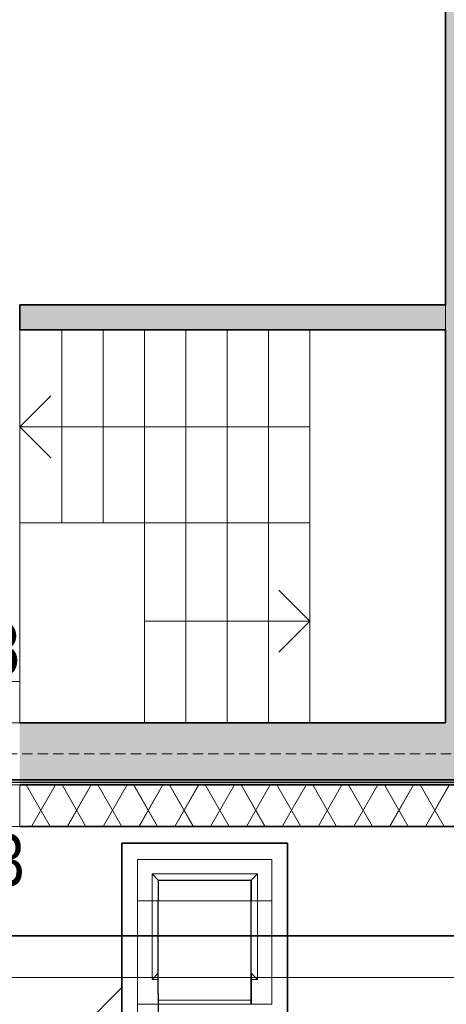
# Model space of a CAD drawing. Header units: millimetres. Extents: x -148444 to 51443, y -4810 to 453290.
# Tile 126 of 256: x 25428 to 27492, y 9247 to 14005. Entities that reach past the tile are written whole.
import ezdxf

# ---------------------------------------------------------------- set-up
doc = ezdxf.new("R2010")
doc.units = ezdxf.units.MM
for name, pattern in [('DASHDOTX2', [2, 1, -0.5, 0, -0.5]), ('DASHED', [0.75, 0.5, -0.25]), ('Wipeout_Contour', [1000, 0, -1000])]:
    doc.linetypes.add(name, pattern=pattern)
for name, color, linetype in [('!!! CCTV -opis', 1, 'Continuous'), ('#IS_wentylacja_opisy_bud', 8, 'Continuous'), ('#Przebicia', 8, 'Continuous'), ('- A - ocieplenie', 8, 'Continuous'), ('2D - Ogólne', 8, 'Continuous'), ('FLUID-W1', 8, 'Continuous'), ('FLUID-W1-INS', 8, 'Continuous'), ('Konstrukcja - Dach', 8, 'Continuous'), ('Konstrukcja - Siatka mod', 8, 'Continuous'), ('Konstrukcja - Stropy', 8, 'Continuous'), ('Konstrukcja - Ściany działowe', 8, 'Continuous'), ('Konstrukcja - Ściany zewnętrzne', 8, 'Continuous'), ('Okna Archicada', 8, 'Continuous')]:
    doc.layers.add(name, color=color, linetype=linetype)
doc.layers.add('!!!SSWiN-opis', color=6, linetype='DASHDOTX2', lineweight=18)
doc.styles.add('GENERATED_STYLE_1', font='ARIALN.TTF')
doc.styles.add('STYL_AUTOMATYCZNY_15', font='arial.ttf', dxfattribs={"width": 0.7})

msp = doc.modelspace()

# ---------------------------------------------------------------- hatches: boundary and pattern name
at = {"layer": '- A - ocieplenie', "linetype": 'Continuous', "lineweight": 13}
h = msp.add_hatch(dxfattribs=at)
h.set_pattern_fill('Izolacja_miękka_0007', color=8, style=0, pattern_type=2)
h.set_pattern_definition([(60, (-220940.59, 291884.62), (-129.90381, 75), []), (120, (-220940.59, 291884.62), (129.90381, 75), [])])
h.paths.add_polyline_path([(25428.2, 10106.9), (27788, 10106.9), (27788, 10306.9), (25428.2, 10306.9)])
at = {"layer": '- A - ocieplenie', "linetype": 'Continuous', "lineweight": 13, "ltscale": 100}
h = msp.add_hatch(dxfattribs=at)
h.set_pattern_fill('Izolacja_miękka_0007_0007', color=8, style=0, pattern_type=2)
h.set_pattern_definition([(60, (-220940.28, 291884.62), (-129.90381, 75), []), (120, (-220940.28, 291884.62), (129.90381, 75), [])])
h.paths.add_polyline_path([(25428.5, 10106.9), (27788.3, 10106.9), (27788.3, 10306.9), (25428.5, 10306.9)])
at = {"layer": 'Konstrukcja - Ściany działowe', "linetype": 'Continuous', "lineweight": 13}
msp.add_hatch(color=8, dxfattribs=at).paths.add_polyline_path([(25428.2, 12626.9), (25428.2, 12506.9), (27488, 12506.9), (27488, 12626.9)])
at = {"layer": 'Konstrukcja - Ściany zewnętrzne', "linetype": 'Continuous', "lineweight": 13}
for points in [[(27488, 15556.9), (27488, 10606.9), (27788, 10606.9), (27788, 15556.9)], [(27788, 10606.9), (25428.2, 10606.9), (25428.2, 10306.9), (27788, 10306.9)]]:
    msp.add_hatch(color=8, dxfattribs=at).paths.add_polyline_path(points)

# ---------------------------------------------------------------- linework, layer by layer
at = {"layer": '#Przebicia', "color": 8, "linetype": 'Continuous', "lineweight": 13, "ltscale": 100}
for p, q in [((25428.2, 12037.2), (25578.2, 12187.2)), ((26832, 12037.2), (25428.2, 12037.2)), ((25428.2, 12037.2), (25578.2, 11887.2)), ((26832, 11098.6), (26682, 11248.6)), ((26032, 11098.6), (26832, 11098.6)), ((26832, 11098.6), (26682, 10948.6))]:
    msp.add_line(p, q, dxfattribs=at)
at = {"layer": '#Przebicia', "color": 8, "linetype": 'Continuous', "lineweight": 35, "ltscale": 100}
msp.add_line((23983.9, 9577), (27788, 9577), dxfattribs=at)
at = {"layer": '#Przebicia', "color": 8, "linetype": 'Continuous', "lineweight": 13, "ltscale": 100, "flags": 128}
for points in [[(25832, 12506.9), (25632, 12506.9), (25632, 11573.9), (25832, 11573.9)], [(26032, 12506.9), (25832, 12506.9), (25832, 11573.9), (26032, 11573.9)], [(26232, 12506.9), (26032, 12506.9), (26032, 11573.9), (26232, 11573.9)], [(26432, 12506.9), (26232, 12506.9), (26232, 11573.9), (26432, 11573.9)], [(26632, 12506.9), (26432, 12506.9), (26432, 11573.9), (26632, 11573.9)], [(26832, 12506.9), (26632, 12506.9), (26632, 11573.9), (26832, 11573.9)], [(26232, 11573.9), (26032, 11573.9), (26032, 10606.9), (26232, 10606.9)], [(26432, 11573.9), (26232, 11573.9), (26232, 10606.9), (26432, 10606.9)], [(26832, 11573.9), (26632, 11573.9), (26632, 10606.9), (26832, 10606.9)]]:
    msp.add_lwpolyline(points, close=True, dxfattribs=at)
at = {"layer": '- A - ocieplenie', "color": 8, "linetype": 'Continuous', "lineweight": 13, "ltscale": 100}
for p, q in [((25428.5, 10256.9), (25428.5, 10306.9)), ((25428.5, 10106.9), (25428.5, 10256.9))]:
    msp.add_line(p, q, dxfattribs=at)
at = {"layer": '- A - ocieplenie', "color": 8, "linetype": 'Continuous', "lineweight": 35, "ltscale": 100, "flags": 128}
for points in [[(27788, 10306.9), (25428.2, 10306.9)], [(25428.2, 10106.9), (27988, 10106.9)]]:
    msp.add_lwpolyline(points, dxfattribs=at)
at = {"layer": '- A - ocieplenie', "color": 8, "linetype": 'Continuous', "lineweight": 13, "ltscale": 100, "flags": 128}
for points in [[(27788.3, 10306.9), (25428.5, 10306.9)], [(25428.5, 10106.9), (27988.3, 10106.9)]]:
    msp.add_lwpolyline(points, dxfattribs=at)
at = {"color": 8, "linetype": 'Continuous', "lineweight": 35, "ltscale": 100}
for p, q in [((25922.9, 10024.9), (25922.9, 8424.9)), ((25922.9, 10024.9), (26722.9, 10024.9)), ((25246, 8645.7), (25924.9, 9331.5))]:
    msp.add_line(p, q, dxfattribs=at)
at = {"color": 8, "linetype": 'Wipeout_Contour', "lineweight": 35, "ltscale": 100, "flags": 128}
msp.add_lwpolyline([(25428.2, 12506.9), (25428.2, 12626.9)], dxfattribs=at)
at = {"color": 8, "linetype": 'Continuous', "lineweight": 35, "ltscale": 100, "flags": 128}
msp.add_lwpolyline([(25428.2, 12506.9), (25428.2, 12626.9)], dxfattribs=at)
msp.add_lwpolyline([(25922.9, 8424.9), (26722.9, 8424.9), (26722.9, 10024.9), (25922.9, 10024.9)], close=True, dxfattribs=at)
at = {"layer": '2D - Ogólne', "color": 8, "linetype": 'Continuous', "lineweight": 13, "ltscale": 100, "flags": 128}
for points in [[(25632.3, 12506.9), (25428.5, 12506.9), (25428.5, 11573.9), (25632.3, 11573.9)], [(27488.3, 10606.9), (27488.3, 12506.9), (26832.3, 12506.9), (26832.3, 10606.9)], [(26632.3, 11573.9), (26432.3, 11573.9), (26432.3, 10606.9), (26632.3, 10606.9)], [(24588.5, 10806.9), (24588.5, 10606.9), (25428.5, 10606.9), (25428.5, 10806.9)]]:
    msp.add_lwpolyline(points, close=True, dxfattribs=at)
msp.add_lwpolyline([(25428.5, 11573.9), (25428.5, 10606.9)], dxfattribs=at)
at = {"layer": 'FLUID-W1', "color": 8, "linetype": 'Continuous', "lineweight": 18, "ltscale": 100}
for p, q in [((26068.2, 9876.9), (26068.2, 9366.9)), ((26068.2, 9876.9), (26068.2, 9876.9)), ((26068.2, 9876.9), (26578.2, 9876.9)), ((26068.2, 9366.9), (26068.2, 9876.9)), ((26578.2, 9876.9), (26578.2, 9366.9)), ((26548.2, 9396.9), (26548.2, 9846.9)), ((26548.2, 9846.9), (26548.2, 9396.9)), ((26068.2, 9366.9), (26068.2, 9366.9)), ((26098.2, 9366.9), (26068.2, 9366.9)), ((26578.2, 9366.9), (26548.2, 9366.9)), ((26098.2, 9266.9), (26548.2, 9266.9)), ((26098.2, 9266.9), (26548.2, 9266.9)), ((26548.2, 9266.9), (26548.2, 9266.9)), ((26548.2, 9266.9), (26548.2, 9266.9))]:
    msp.add_line(p, q, dxfattribs=at)
at = {"layer": 'FLUID-W1', "color": 8, "linetype": 'Continuous', "lineweight": 25, "ltscale": 100}
for p, q in [((26068.2, 9876.9), (26068.2, 9876.8)), ((26068.2, 9876.9), (26098.2, 9846.9)), ((26548.2, 9846.9), (26578.2, 9876.9)), ((26098.2, 9846.9), (26548.2, 9846.9)), ((26548.2, 9846.9), (26548.2, 9846.9)), ((26548.2, 9846.9), (26548.2, 9846.9)), ((26548.2, 9396.9), (26548.2, 9846.9)), ((26098.2, 9296.9), (26098.2, 9746.9)), ((26548.2, 9296.9), (26548.2, 9746.9)), ((26068.2, 9366.9), (26098.2, 9396.8)), ((26548.2, 9396.9), (26548.2, 9396.9)), ((26578.2, 9366.9), (26548.2, 9396.9)), ((26548.2, 9396.9), (26548.2, 9396.9)), ((26068.2, 9366.9), (26068.2, 9366.9)), ((26098.2, 9296.9), (26098.2, 9266.9)), ((26548.2, 9266.9), (26548.2, 9296.9)), ((26548.2, 9296.9), (26548.2, 9266.9)), ((26098.2, 9266.9), (26098.2, 9246.9)), ((26098.2, 9246.9), (26098.2, 8009.9)), ((26098.2, 9246.9), (26098.2, 8009.9)), ((26548.2, 9246.9), (26548.2, 9266.9)), ((26548.2, 9266.9), (26548.2, 9246.9))]:
    msp.add_line(p, q, dxfattribs=at)
msp.add_circle((26323.2, 9621.9), 2.08555037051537e-17, dxfattribs=at)
for centre in [(26098.2, 9746.9), (26098.2, 9746.9), (26548.2, 9746.9), (26548.2, 9746.9), (26548.2, 9296.9), (26548.2, 9296.9)]:
    msp.add_ellipse(centre, major_axis=(0, 100), ratio=0.000122, start_param=0, end_param=1.570796, dxfattribs=at)
at = {"layer": 'FLUID-W1-INS', "color": 8, "linetype": 'Continuous', "lineweight": 13, "ltscale": 100}
for p, q in [((25998.2, 9946.9), (25998.2, 9946.9)), ((25998.2, 9923.3), (25998.2, 9946.9)), ((25998.2, 9946.9), (26648.2, 9946.9)), ((26648.2, 9946.9), (26648.2, 9946.9)), ((26648.2, 9296.9), (26648.2, 9946.9)), ((26648.2, 9946.9), (26648.2, 9946.9)), ((25998.1, 9246.9), (25998.1, 9746.9)), ((25998.1, 9746.9), (26648.1, 9746.9)), ((26648.1, 9746.9), (26648.1, 9246.9)), ((26648.2, 9296.9), (26648.2, 9296.9)), ((26648.2, 9246.9), (26648.2, 9296.9)), ((26648.1, 9246.9), (25998.1, 9246.9)), ((25998.2, 9246.9), (25998.2, 8009.9)), ((26648.2, 9246.9), (25998.2, 9246.9)), ((26648.1, 9246.9), (26648.2, 9246.9))]:
    msp.add_line(p, q, dxfattribs=at)
for centre in [(25998.2, 9746.9), (26648.2, 9746.9)]:
    msp.add_ellipse(centre, major_axis=(0, 200), ratio=0.000122, start_param=0, end_param=1.570796, dxfattribs=at)
at = {"layer": 'Konstrukcja - Dach', "color": 8, "linetype": 'Continuous', "lineweight": 13, "ltscale": 100, "flags": 128}
for points in [[(23980.1, 10332.7), (36428, 10332.7)], [(23980.5, 10329.5), (36428.3, 10329.5)], [(23972.5, 10320.5), (36428, 10320.5)], [(23972.5, 10306.9), (36428, 10306.9)], [(23972.8, 10320.5), (36428.3, 10320.5)], [(23972.8, 10306.9), (36428.3, 10306.9)], [(23980.1, 10318.2), (36428, 10318.2)], [(23980.5, 10318.2), (36428.3, 10318.2)]]:
    msp.add_lwpolyline(points, dxfattribs=at)
at = {"layer": 'Konstrukcja - Siatka mod', "color": 8, "linetype": 'DASHED', "lineweight": 13, "ltscale": 100}
msp.add_line((7290.5, 10456.9), (36735, 10456.9), dxfattribs=at)
at = {"layer": 'Konstrukcja - Stropy', "color": 8, "linetype": 'Continuous', "lineweight": 13, "ltscale": 100, "flags": 128}
for points in [[(21408.3, 16056.9), (21408.3, 12618.5), (20525.1, 12618.5), (20525.1, 9577), (23972.8, 9577), (23972.8, 10318.2), (27988.3, 10318.2), (27988.3, 16056.9)], [(21408.3, 15856.9), (21408.3, 12622.9), (20509.5, 12622.9), (20509.5, 9377), (27788.3, 9377), (27788.3, 15856.9)], [(21708.3, 12622.9), (23984.2, 12622.9), (23984.2, 10606.9), (27488.3, 10606.9), (27488.3, 15556.9), (21708.3, 15556.9)]]:
    msp.add_lwpolyline(points, close=True, dxfattribs=at)
at = {"layer": 'Konstrukcja - Ściany działowe', "color": 8, "linetype": 'Continuous', "lineweight": 35, "ltscale": 100, "flags": 128}
for points in [[(27488, 12626.9), (25428.2, 12626.9)], [(25428.2, 12506.9), (27488, 12506.9)]]:
    msp.add_lwpolyline(points, dxfattribs=at)
at = {"layer": 'Konstrukcja - Ściany działowe', "color": 8, "linetype": 'Continuous', "lineweight": 13, "ltscale": 100, "flags": 128}
for points in [[(27488.3, 12626.9), (25428.5, 12626.9)], [(25428.5, 12506.9), (27488.3, 12506.9)]]:
    msp.add_lwpolyline(points, dxfattribs=at)
at = {"layer": 'Konstrukcja - Ściany zewnętrzne', "color": 8, "linetype": 'Continuous', "lineweight": 35, "ltscale": 100, "flags": 128}
for points in [[(27488, 15556.9), (27488, 12626.9)], [(27488, 12506.9), (27488, 10606.9)], [(27488, 10606.9), (25428.2, 10606.9)], [(25428.2, 10306.9), (27788, 10306.9)]]:
    msp.add_lwpolyline(points, dxfattribs=at)
at = {"layer": 'Konstrukcja - Ściany zewnętrzne', "color": 8, "linetype": 'Continuous', "lineweight": 13, "ltscale": 100, "flags": 128}
for points in [[(27488.3, 15556.9), (27488.3, 12626.9)], [(27488.3, 12506.9), (27488.3, 10606.9)], [(27488.3, 10606.9), (25428.5, 10606.9)], [(25428.5, 10306.9), (27788.3, 10306.9)]]:
    msp.add_lwpolyline(points, dxfattribs=at)
at = {"layer": 'Okna Archicada', "color": 8, "linetype": 'Continuous', "lineweight": 13, "ltscale": 100}
for p, q in [((25428.5, 10306.9), (24448.5, 10306.9)), ((25428.5, 10256.9), (25428.5, 10306.9)), ((25428.5, 10106.9), (25428.5, 10256.9)), ((25428.5, 10106.9), (24448.5, 10106.9))]:
    msp.add_line(p, q, dxfattribs=at)

# ---------------------------------------------------------------- texts
at = {"layer": '!!! CCTV -opis', "linetype": 'Continuous', "insert": (24919.5, 11088.8), "char_height": 250, "attachment_point": 2, "style": 'GENERATED_STYLE_1'}
msp.add_mtext('\\fArial Narrow|b0|i0;\\A1;KAM 38', dxfattribs=at)
at = {"layer": '!!!SSWiN-opis', "linetype": 'Continuous', "char_height": 250, "width": 152.632, "attachment_point": 2, "line_spacing_factor": 0.7, "style": 'GENERATED_STYLE_1'}
for s, insert in [('\\fArial Narrow|b0|i0;\\A1;LD276', (24958, 12348.8)), ('\\fArial Narrow|b0|i0;\\A1;LD273', (25029.9, 10068.8))]:
    msp.add_mtext(s, dxfattribs=dict(at, insert=insert))
at = {"layer": '#IS_wentylacja_opisy_bud', "color": 8, "linetype": 'Continuous', "lineweight": 35, "insert": (25108, 13138.6), "char_height": 320, "attachment_point": 5, "rotation": 90, "style": 'STYL_AUTOMATYCZNY_15'}
msp.add_mtext('\\A1;{\\pqc;\\pt960;\\fArial|b0|i0|c238|p0;\\W0.700000;50 m\\fArial|b0|i0|c238|p0;\\W0.700000;\\A1{\\H.66x;\\S3^  ;}\\fArial|b0|i0|c238|p0;\\W0.700000;/h}', dxfattribs=at)

doc.saveas('drawing.dxf')
